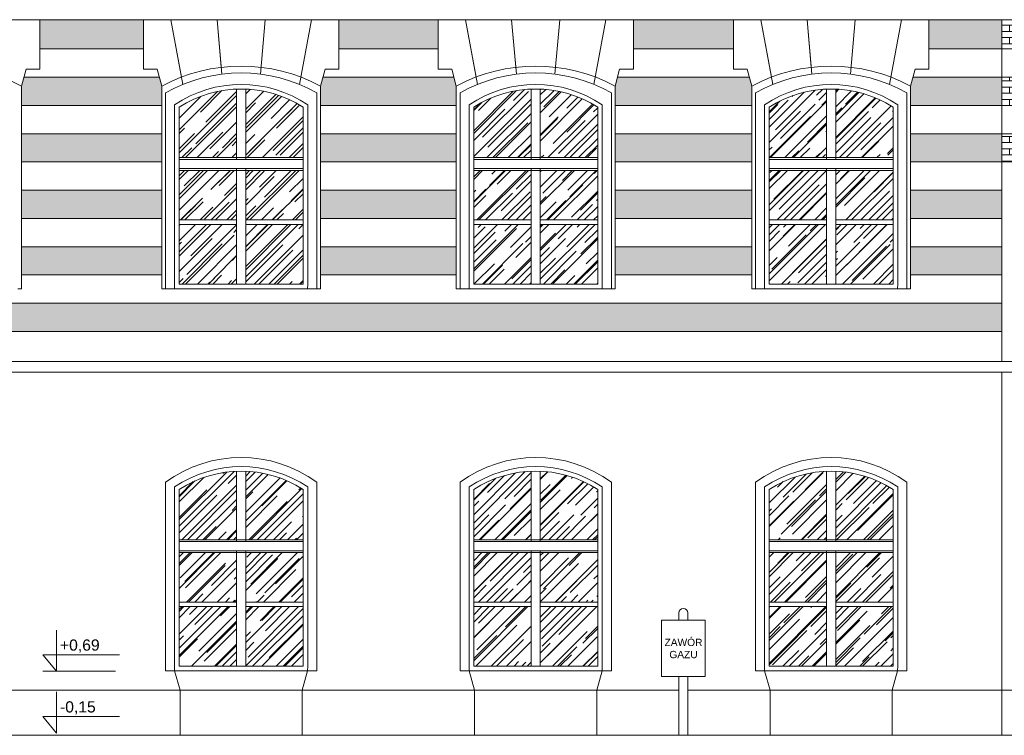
# Model space of a CAD drawing. Header units: millimetres. Extents: x -5254 to 173417, y -28809 to -6400.
# Tile 206 of 256: x 137671 to 138751, y -19768 to -18983. Entities that reach past the tile are written whole.
import ezdxf

# ---------------------------------------------------------------- set-up
doc = ezdxf.new("R2010")
doc.units = ezdxf.units.MM
for name, color, linetype, lineweight in [('me_gaz', 7, 'Continuous', 18), ('me_tekst', 7, 'Continuous', 13), ('mre_cegła', 7, 'Continuous', 5), ('mre_cienkie', 7, 'Continuous', 9), ('mre_drewno', 7, 'Continuous', 9), ('mre_koty', 7, 'Continuous', 13), ('mre_szyby', 7, 'Continuous', 13), ('mre_ściany', 7, 'Continuous', 20)]:
    doc.layers.add(name, color=color, linetype=linetype, lineweight=lineweight)
doc.styles.add('PIOTR', font='arial.ttf', dxfattribs={"height": 10})
doc.styles.add('TABELKA', font='arial.ttf')
pattern_1 = [(0, (131502.005, -23452.909), (0, 6.77418), []), (90, (131502.005, -23452.909), (-10.16, 6.77418), [6.77418, -6.77418])]

# ---------------------------------------------------------------- blocks, each defined once
blk = doc.blocks.new('KOTA')
at = {"color": 0}
for p, q in [((0, 0), (0, 50)), ((-16.6, 20), (76.8, 20)), ((-16.6, 20), (0, 0))]:
    blk.add_line(p, q, dxfattribs=at)
at = {"color": 0, "style": 'TABELKA', "flags": 4}
blk.add_attdef('POZIOM', (1.4, 25), '', height=13.7, rotation=360, dxfattribs=at)

msp = doc.modelspace()

# ---------------------------------------------------------------- hatches: boundary and pattern name
at = {"layer": 'mre_cegła'}
h = msp.add_hatch(dxfattribs=at)
h.set_pattern_fill('AR-BRSTD', color=256, scale=0.1)
h.set_pattern_definition(pattern_1)
h.paths.add_polyline_path([(137826.75, -19231.65), (137673.11, -19231.65), (137673.11, -19262.65), (137826.75, -19262.65)])
h.paths.add_polyline_path([(137826.75, -19169.65), (137673.11, -19169.65), (137673.11, -19200.65), (137826.75, -19200.65)])
h.paths.add_polyline_path([(137826.75, -19107.65), (137673.11, -19107.65), (137673.11, -19138.65), (137826.75, -19138.65)])
h.paths.add_polyline_path([(137826.75, -19055.33), (137824.15, -19045.65), (137675.7, -19045.65), (137673.11, -19055.33), (137673.11, -19076.65), (137826.75, -19076.65)])
h.paths.add_polyline_path([(137806.82, -18982.65), (137693.03, -18982.65), (137693.03, -19014.65), (137806.82, -19014.65)])
h.paths.add_polyline_path([(138129.82, -18982.65), (138020.94, -18982.65), (138020.94, -19014.65), (138129.82, -19014.65)])
h.paths.add_polyline_path([(138149.75, -19055.33), (138147.15, -19045.65), (138003.61, -19045.65), (138001.02, -19055.33), (138001.02, -19076.65), (138149.75, -19076.65)])
h.paths.add_polyline_path([(138149.75, -19107.65), (138001.02, -19107.65), (138001.02, -19138.65), (138149.75, -19138.65)])
h.paths.add_polyline_path([(138149.75, -19169.65), (138001.02, -19169.65), (138001.02, -19200.65), (138149.75, -19200.65)])
h.paths.add_polyline_path([(138149.75, -19231.65), (138001.02, -19231.65), (138001.02, -19262.65), (138149.75, -19262.65)])
h.paths.add_polyline_path([(138473.75, -19231.65), (138324.02, -19231.65), (138324.02, -19262.65), (138473.75, -19262.65)])
h.paths.add_polyline_path([(138473.75, -19169.65), (138324.02, -19169.65), (138324.02, -19200.65), (138473.75, -19200.65)])
h.paths.add_polyline_path([(138473.75, -19107.65), (138324.02, -19107.65), (138324.02, -19138.65), (138473.75, -19138.65)])
h.paths.add_polyline_path([(138473.75, -19055.33), (138471.15, -19045.65), (138326.61, -19045.65), (138324.02, -19055.33), (138324.02, -19076.65), (138473.75, -19076.65)])
h.paths.add_polyline_path([(138453.82, -18982.65), (138343.94, -18982.65), (138343.94, -19014.65), (138453.82, -19014.65)])
h.paths.add_polyline_path([(138747.88, -19231.65), (138648.02, -19231.65), (138648.02, -19262.65), (138747.88, -19262.65)])
h.paths.add_polyline_path([(138747.88, -19169.65), (138648.02, -19169.65), (138648.02, -19200.65), (138747.88, -19200.65)])
h.paths.add_polyline_path([(138747.88, -19107.65), (138648.02, -19107.65), (138648.02, -19138.65), (138747.88, -19138.65)])
h.paths.add_polyline_path([(138747.88, -19045.65), (138650.61, -19045.65), (138648.02, -19055.33), (138648.02, -19076.65), (138747.88, -19076.65)])
h.paths.add_polyline_path([(138747.88, -18982.65), (138667.94, -18982.65), (138667.94, -19014.65), (138747.88, -19014.65)])
h.paths.add_polyline_path([(139719.98, -19231.65), (139572.52, -19231.65), (139572.52, -19262.65), (139719.98, -19262.65)])
h.paths.add_polyline_path([(139719.98, -19169.65), (139572.52, -19169.65), (139572.52, -19200.65), (139719.98, -19200.65)])
h.paths.add_polyline_path([(139719.98, -19107.65), (139572.52, -19107.65), (139572.52, -19138.65), (139719.98, -19138.65)])
h.paths.add_polyline_path([(139719.98, -19055.33), (139717.38, -19045.65), (139575.11, -19045.65), (139572.52, -19055.33), (139572.52, -19076.65), (139719.98, -19076.65)])
h.paths.add_polyline_path([(139700.05, -18982.65), (139592.44, -18982.65), (139592.44, -19014.65), (139700.05, -19014.65)])
h.paths.add_polyline_path([(140027.96, -18982.65), (139914.17, -18982.65), (139914.17, -19014.65), (140027.96, -19014.65)])
h.paths.add_polyline_path([(140047.89, -19055.33), (140045.29, -19045.65), (139896.84, -19045.65), (139894.25, -19055.33), (139894.25, -19076.65), (140047.89, -19076.65)])
h.paths.add_polyline_path([(140047.89, -19107.65), (139894.25, -19107.65), (139894.25, -19138.65), (140047.89, -19138.65)])
h.paths.add_polyline_path([(140047.89, -19169.65), (139894.25, -19169.65), (139894.25, -19200.65), (140047.89, -19200.65)])
h.paths.add_polyline_path([(140047.89, -19231.65), (139894.25, -19231.65), (139894.25, -19262.65), (140047.89, -19262.65)])
h.paths.add_polyline_path([(140370.89, -19231.65), (140222.15, -19231.65), (140222.15, -19262.65), (140370.89, -19262.65)])
h.paths.add_polyline_path([(140370.89, -19169.65), (140222.15, -19169.65), (140222.15, -19200.65), (140370.89, -19200.65)])
h.paths.add_polyline_path([(140370.89, -19107.65), (140222.15, -19107.65), (140222.15, -19138.65), (140370.89, -19138.65)])
h.paths.add_polyline_path([(140370.89, -19055.33), (140368.29, -19045.65), (140224.75, -19045.65), (140222.15, -19055.33), (140222.15, -19076.65), (140370.89, -19076.65)])
h.paths.add_polyline_path([(140350.96, -18982.65), (140242.08, -18982.65), (140242.08, -19014.65), (140350.96, -19014.65)])
h.paths.add_polyline_path([(140694.89, -19231.65), (140545.15, -19231.65), (140545.15, -19262.65), (140694.89, -19262.65)])
h.paths.add_polyline_path([(140694.89, -19169.65), (140545.15, -19169.65), (140545.15, -19200.65), (140694.89, -19200.65)])
h.paths.add_polyline_path([(140694.89, -19107.65), (140545.15, -19107.65), (140545.15, -19138.65), (140694.89, -19138.65)])
h.paths.add_polyline_path([(140694.89, -19055.33), (140692.29, -19045.65), (140547.75, -19045.65), (140545.15, -19055.33), (140545.15, -19076.65), (140694.89, -19076.65)])
h.paths.add_polyline_path([(140674.96, -18982.65), (140565.08, -18982.65), (140565.08, -19014.65), (140674.96, -19014.65)])
h.paths.add_polyline_path([(141123.68, -19231.65), (140963.45, -19231.65), (140963.45, -19262.65), (141123.68, -19262.65)])
h.paths.add_polyline_path([(141123.68, -19169.65), (140963.45, -19169.65), (140963.45, -19200.65), (141123.68, -19200.65)])
h.paths.add_polyline_path([(141123.68, -19107.65), (140963.45, -19107.65), (140963.45, -19138.65), (141123.68, -19138.65)])
h.paths.add_polyline_path([(141123.68, -19055.33), (141121.08, -19045.65), (140963.45, -19045.65), (140963.45, -19076.65), (141123.68, -19076.65)])
h.paths.add_polyline_path([(141103.75, -18982.64), (140963.45, -18982.65), (140963.45, -19014.65), (141103.75, -19014.65)])
h.paths.add_polyline_path([(141437.07, -18982.62), (141317.87, -18982.63), (141317.87, -19014.65), (141437.07, -19014.65)])
h.paths.add_polyline_path([(141454.4, -19045.65), (141300.54, -19045.65), (141297.95, -19055.33), (141297.95, -19076.65), (141456.99, -19076.65), (141456.99, -19055.33)])
h.paths.add_polyline_path([(141456.99, -19107.65), (141297.95, -19107.65), (141297.95, -19138.65), (141456.99, -19138.65)])
h.paths.add_polyline_path([(141456.99, -19169.65), (141297.95, -19169.65), (141297.95, -19200.65), (141456.99, -19200.65)])
h.paths.add_polyline_path([(141456.99, -19231.65), (141297.95, -19231.65), (141297.95, -19262.65), (141456.99, -19262.65)])
h.paths.add_polyline_path([(141785.62, -19231.65), (141631.26, -19231.65), (141631.26, -19262.65), (141785.62, -19262.65)])
h.paths.add_polyline_path([(141785.62, -19169.65), (141631.26, -19169.65), (141631.26, -19200.65), (141785.62, -19200.65)])
h.paths.add_polyline_path([(141785.62, -19107.65), (141631.26, -19107.65), (141631.26, -19138.65), (141785.62, -19138.65)])
h.paths.add_polyline_path([(141785.62, -19055.33), (141783.03, -19045.65), (141633.85, -19045.65), (141631.26, -19055.33), (141631.26, -19076.65), (141785.62, -19076.65)])
h.paths.add_polyline_path([(141765.7, -18982.6), (141651.18, -18982.61), (141651.18, -19014.65), (141765.7, -19014.65)])
h.paths.add_polyline_path([(142048.95, -19231.65), (141959.89, -19231.65), (141959.89, -19262.65), (142048.95, -19262.65)])
h.paths.add_polyline_path([(142048.95, -19169.65), (141959.89, -19169.65), (141959.89, -19200.65), (142048.95, -19200.65)])
h.paths.add_polyline_path([(142048.95, -19107.65), (141959.89, -19107.65), (141959.89, -19138.65), (142048.95, -19138.65)])
h.paths.add_polyline_path([(142048.95, -19045.65), (141962.49, -19045.65), (141959.89, -19055.33), (141959.89, -19076.65), (142048.95, -19076.65)])
h.paths.add_polyline_path([(142048.95, -18982.58), (141979.82, -18982.59), (141979.82, -19014.65), (142048.95, -19014.65)])
h = msp.add_hatch(dxfattribs=at)
h.set_pattern_fill('AR-BRSTD', color=256, scale=0.1)
h.set_pattern_definition(pattern_1)
h.paths.add_polyline_path([(138978.87, -18990.65), (138978.87, -18985.65), (138981.88, -18985.65), (139020.59, -18985.65), (139061.88, -18985.65), (139064.89, -18985.65), (139064.89, -18990.65), (139064.89, -19014.65), (139300.38, -19014.65), (139300.38, -18982.65), (138747.88, -18982.65), (138747.88, -19014.65), (138978.87, -19014.65)])
h = msp.add_hatch(dxfattribs=at)
h.set_pattern_fill('AR-BRSTD', color=256, scale=0.1)
h.set_pattern_definition(pattern_1)
h.paths.add_polyline_path([(138931.05, -19045.65), (138747.88, -19045.65), (138747.88, -19076.65), (138879.92, -19076.65)])
h.paths.add_polyline_path([(138828.79, -19107.65), (138747.88, -19107.65), (138747.88, -19138.65), (138777.66, -19138.65)])
h = msp.add_hatch(dxfattribs=at)
h.set_pattern_fill('AR-BRSTD', color=256, scale=0.1)
h.set_pattern_definition(pattern_1)
h.paths.add_polyline_path([(137085.31, -19293.65), (137080.31, -19293.65), (137080.31, -19324.65), (137085.31, -19324.65)])
h.paths.add_polyline_path([(138747.88, -19293.65), (137100.31, -19293.65), (137100.31, -19324.65), (138747.88, -19324.65)])
at = {"layer": 'mre_szyby'}
h = msp.add_hatch(dxfattribs=at)
h.set_pattern_fill('AR-RROOF', color=256, scale=0.7, angle=45)
h.set_pattern_definition([(45, (131502.005, -23787.888), (15.08683, 40.231547), [266.7, -35.56, 88.9, -17.78]), (45, (131512.44, -23764.88), (-29.293595, 4.14888), [53.34, -5.8674, 106.68, -13.335]), (45, (131497.604, -23770.915), (56.952784, 73.799745), [142.24, -24.892, 71.12, -17.78])])
h.paths.add_polyline_path([(138555.88, -19477.94, 0.1338619), (138492.88, -19497.84), (138492.88, -19553.13), (138555.88, -19553.13)])
h.paths.add_polyline_path([(138628.88, -19497.84, 0.1338619), (138565.88, -19477.94), (138565.88, -19553.13), (138628.88, -19553.13)])
h.paths.add_polyline_path([(138555.88, -19567.13), (138492.88, -19567.13), (138492.88, -19621.4), (138555.88, -19621.4)])
h.paths.add_polyline_path([(138628.88, -19567.13), (138565.88, -19567.13), (138565.88, -19621.4), (138628.88, -19621.4)])
h.paths.add_polyline_path([(138555.88, -19640.42), (138555.88, -19626.4), (138492.88, -19626.4), (138492.88, -19691.84), (138555.88, -19691.84)])
h.paths.add_polyline_path([(138628.88, -19626.4), (138565.88, -19626.4), (138565.88, -19640.42), (138565.88, -19691.84), (138628.88, -19691.84)])
h.paths.add_polyline_path([(138231.88, -19477.94, 0.1338619), (138168.88, -19497.84), (138168.88, -19553.13), (138231.88, -19553.13)])
h.paths.add_polyline_path([(138304.88, -19497.84, 0.1338619), (138241.88, -19477.94), (138241.88, -19553.13), (138304.88, -19553.13)])
h.paths.add_polyline_path([(138231.88, -19567.13), (138168.88, -19567.13), (138168.88, -19621.4), (138231.88, -19621.4)])
h.paths.add_polyline_path([(138304.88, -19567.13), (138241.88, -19567.13), (138241.88, -19621.4), (138304.88, -19621.4)])
h.paths.add_polyline_path([(138231.88, -19640.42), (138231.88, -19626.4), (138168.88, -19626.4), (138168.88, -19691.84), (138231.88, -19691.84)])
h.paths.add_polyline_path([(138304.88, -19626.4), (138241.88, -19626.4), (138241.88, -19640.42), (138241.88, -19691.84), (138304.88, -19691.84)])
h.paths.add_polyline_path([(137908.88, -19477.94, 0.1338619), (137845.88, -19497.84), (137845.88, -19553.13), (137908.88, -19553.13)])
h.paths.add_polyline_path([(137981.88, -19497.84, 0.1338619), (137918.88, -19477.94), (137918.88, -19553.13), (137981.88, -19553.13)])
h.paths.add_polyline_path([(137908.88, -19567.13), (137845.88, -19567.13), (137845.88, -19621.4), (137908.88, -19621.4)])
h.paths.add_polyline_path([(137981.88, -19567.13), (137918.88, -19567.13), (137918.88, -19621.4), (137981.88, -19621.4)])
h.paths.add_polyline_path([(137908.88, -19640.42), (137908.88, -19626.4), (137845.88, -19626.4), (137845.88, -19691.84), (137908.88, -19691.84)])
h.paths.add_polyline_path([(137981.88, -19626.4), (137918.88, -19626.4), (137918.88, -19640.42), (137918.88, -19691.84), (137981.88, -19691.84)])
h.paths.add_polyline_path([(137580.98, -19477.81, 0.1338619), (137517.98, -19497.71), (137517.98, -19553), (137580.98, -19553)])
h.paths.add_polyline_path([(137653.98, -19497.71, 0.1338619), (137590.98, -19477.81), (137590.98, -19553), (137653.98, -19553)])
h.paths.add_polyline_path([(137580.98, -19567), (137517.98, -19567), (137517.98, -19621.27), (137580.98, -19621.27)])
h.paths.add_polyline_path([(137653.98, -19567), (137590.98, -19567), (137590.98, -19621.27), (137653.98, -19621.27)])
h.paths.add_polyline_path([(137580.98, -19640.29), (137580.98, -19626.27), (137517.98, -19626.27), (137517.98, -19691.71), (137580.98, -19691.71)])
h.paths.add_polyline_path([(137653.98, -19626.27), (137590.98, -19626.27), (137590.98, -19640.29), (137590.98, -19691.71), (137653.98, -19691.71)])
h.paths.add_polyline_path([(136828.04, -19477.94, 0.1338619), (136765.04, -19497.84), (136765.04, -19553.13), (136828.04, -19553.13)])
h.paths.add_polyline_path([(136901.04, -19497.84, 0.1338619), (136838.04, -19477.94), (136838.04, -19553.13), (136901.04, -19553.13)])
h.paths.add_polyline_path([(136901.04, -19567.13), (136838.04, -19567.13), (136838.04, -19621.4), (136901.04, -19621.4)])
h.paths.add_polyline_path([(136828.04, -19567.13), (136765.04, -19567.13), (136765.04, -19621.4), (136828.04, -19621.4)])
h.paths.add_polyline_path([(136828.04, -19640.42), (136828.04, -19626.4), (136765.04, -19626.4), (136765.04, -19691.84), (136828.04, -19691.84)])
h.paths.add_polyline_path([(136901.04, -19626.4), (136838.04, -19626.4), (136838.04, -19640.42), (136838.04, -19691.84), (136901.04, -19691.84)])
h.paths.add_polyline_path([(136567.73, -19626.4), (136504.73, -19626.4), (136504.73, -19640.42), (136504.73, -19691.84), (136567.73, -19691.84)])
h.paths.add_polyline_path([(136494.73, -19640.42), (136494.73, -19626.4), (136431.73, -19626.4), (136431.73, -19691.84), (136494.73, -19691.84)])
h.paths.add_polyline_path([(136494.73, -19567.13), (136431.73, -19567.13), (136431.73, -19621.4), (136494.73, -19621.4)])
h.paths.add_polyline_path([(136567.73, -19567.13), (136504.73, -19567.13), (136504.73, -19621.4), (136567.73, -19621.4)])
h.paths.add_polyline_path([(136567.73, -19497.84, 0.1338619), (136504.73, -19477.94), (136504.73, -19553.13), (136567.73, -19553.13)])
h.paths.add_polyline_path([(136494.73, -19477.94, 0.1338619), (136431.73, -19497.84), (136431.73, -19553.13), (136494.73, -19553.13)])
h.paths.add_polyline_path([(136166.1, -19477.94, 0.1338619), (136103.1, -19497.84), (136103.1, -19553.13), (136166.1, -19553.13)])
h.paths.add_polyline_path([(136239.1, -19497.84, 0.1338619), (136176.1, -19477.94), (136176.1, -19553.13), (136239.1, -19553.13)])
h.paths.add_polyline_path([(136166.1, -19567.13), (136103.1, -19567.13), (136103.1, -19621.4), (136166.1, -19621.4)])
h.paths.add_polyline_path([(136239.1, -19567.13), (136176.1, -19567.13), (136176.1, -19621.4), (136239.1, -19621.4)])
h.paths.add_polyline_path([(136166.1, -19640.42), (136166.1, -19626.4), (136103.1, -19626.4), (136103.1, -19691.84), (136166.1, -19691.84)])
h.paths.add_polyline_path([(136239.1, -19626.4), (136176.1, -19626.4), (136176.1, -19640.42), (136176.1, -19691.84), (136239.1, -19691.84)])
h.paths.add_polyline_path([(136166.1, -19221.23), (136166.1, -19207.21), (136103.1, -19207.21), (136103.1, -19272.65), (136166.1, -19272.65)])
h.paths.add_polyline_path([(136239.1, -19207.21), (136176.1, -19207.21), (136176.1, -19221.23), (136176.1, -19272.65), (136239.1, -19272.65)])
h.paths.add_polyline_path([(136239.1, -19147.93), (136176.1, -19147.93), (136176.1, -19202.21), (136239.1, -19202.21)])
h.paths.add_polyline_path([(136166.1, -19147.93), (136103.1, -19147.93), (136103.1, -19202.21), (136166.1, -19202.21)])
h.paths.add_polyline_path([(136166.1, -19058.75, 0.1338619), (136103.1, -19078.65), (136103.1, -19133.93), (136166.1, -19133.93)])
h.paths.add_polyline_path([(136239.1, -19078.65, 0.1338619), (136176.1, -19058.75), (136176.1, -19133.93), (136239.1, -19133.93)])
h.paths.add_polyline_path([(136494.73, -19058.75, 0.1338619), (136431.73, -19078.65), (136431.73, -19133.93), (136494.73, -19133.93)])
h.paths.add_polyline_path([(136567.73, -19078.65, 0.1338619), (136504.73, -19058.75), (136504.73, -19133.93), (136567.73, -19133.93)])
h.paths.add_polyline_path([(136494.73, -19147.93), (136431.73, -19147.93), (136431.73, -19202.21), (136494.73, -19202.21)])
h.paths.add_polyline_path([(136567.73, -19147.93), (136504.73, -19147.93), (136504.73, -19202.21), (136567.73, -19202.21)])
h.paths.add_polyline_path([(136494.73, -19221.23), (136494.73, -19207.21), (136431.73, -19207.21), (136431.73, -19272.65), (136494.73, -19272.65)])
h.paths.add_polyline_path([(136567.73, -19207.21), (136504.73, -19207.21), (136504.73, -19221.23), (136504.73, -19272.65), (136567.73, -19272.65)])
h.paths.add_polyline_path([(136828.04, -19221.23), (136828.04, -19207.21), (136765.04, -19207.21), (136765.04, -19272.65), (136828.04, -19272.65)])
h.paths.add_polyline_path([(136828.04, -19147.93), (136765.04, -19147.93), (136765.04, -19202.21), (136828.04, -19202.21)])
h.paths.add_polyline_path([(136828.04, -19058.75, 0.1338619), (136765.04, -19078.65), (136765.04, -19133.93), (136828.04, -19133.93)])
h.paths.add_polyline_path([(136901.04, -19078.65, 0.1338619), (136838.04, -19058.75), (136838.04, -19133.93), (136901.04, -19133.93)])
h.paths.add_polyline_path([(136901.04, -19147.93), (136838.04, -19147.93), (136838.04, -19202.21), (136901.04, -19202.21)])
h.paths.add_polyline_path([(136901.04, -19207.21), (136838.04, -19207.21), (136838.04, -19221.23), (136838.04, -19272.65), (136901.04, -19272.65)])
h.paths.add_polyline_path([(137259.24, -19221.23), (137259.24, -19207.21), (137196.24, -19207.21), (137196.24, -19272.65), (137259.24, -19272.65)])
h.paths.add_polyline_path([(137259.24, -19147.93), (137196.24, -19147.93), (137196.24, -19202.21), (137259.24, -19202.21)])
h.paths.add_polyline_path([(137259.24, -19058.75, 0.1338619), (137196.24, -19078.65), (137196.24, -19133.93), (137259.24, -19133.93)])
h.paths.add_polyline_path([(137332.24, -19078.65, 0.1338619), (137269.24, -19058.75), (137269.24, -19133.93), (137332.24, -19133.93)])
h.paths.add_polyline_path([(137332.24, -19147.93), (137269.24, -19147.93), (137269.24, -19202.21), (137332.24, -19202.21)])
h.paths.add_polyline_path([(137332.24, -19207.21), (137269.24, -19207.21), (137269.24, -19221.23), (137269.24, -19272.65), (137332.24, -19272.65)])
h.paths.add_polyline_path([(137580.98, -19221.23), (137580.98, -19207.21), (137517.98, -19207.21), (137517.98, -19272.65), (137580.98, -19272.65)])
h.paths.add_polyline_path([(137580.98, -19147.93), (137517.98, -19147.93), (137517.98, -19202.21), (137580.98, -19202.21)])
h.paths.add_polyline_path([(137580.98, -19058.75, 0.1338619), (137517.98, -19078.65), (137517.98, -19133.93), (137580.98, -19133.93)])
h.paths.add_polyline_path([(137653.98, -19078.65, 0.1338619), (137590.98, -19058.75), (137590.98, -19133.93), (137653.98, -19133.93)])
h.paths.add_polyline_path([(137653.98, -19147.93), (137590.98, -19147.93), (137590.98, -19202.21), (137653.98, -19202.21)])
h.paths.add_polyline_path([(137653.98, -19207.21), (137590.98, -19207.21), (137590.98, -19221.23), (137590.98, -19272.65), (137653.98, -19272.65)])
h.paths.add_polyline_path([(137908.88, -19221.23), (137908.88, -19207.21), (137845.88, -19207.21), (137845.88, -19272.65), (137908.88, -19272.65)])
h.paths.add_polyline_path([(137908.88, -19147.93), (137845.88, -19147.93), (137845.88, -19202.21), (137908.88, -19202.21)])
h.paths.add_polyline_path([(137908.88, -19058.75, 0.1338619), (137845.88, -19078.65), (137845.88, -19133.93), (137908.88, -19133.93)])
h.paths.add_polyline_path([(137981.88, -19078.65, 0.1338619), (137918.88, -19058.75), (137918.88, -19133.93), (137981.88, -19133.93)])
h.paths.add_polyline_path([(137981.88, -19147.93), (137918.88, -19147.93), (137918.88, -19202.21), (137981.88, -19202.21)])
h.paths.add_polyline_path([(137981.88, -19207.21), (137918.88, -19207.21), (137918.88, -19221.23), (137918.88, -19272.65), (137981.88, -19272.65)])
h.paths.add_polyline_path([(138231.88, -19221.23), (138231.88, -19207.21), (138168.88, -19207.21), (138168.88, -19272.65), (138231.88, -19272.65)])
h.paths.add_polyline_path([(138231.88, -19147.93), (138168.88, -19147.93), (138168.88, -19202.21), (138231.88, -19202.21)])
h.paths.add_polyline_path([(138231.88, -19058.75, 0.1338619), (138168.88, -19078.65), (138168.88, -19133.93), (138231.88, -19133.93)])
h.paths.add_polyline_path([(138304.88, -19078.65, 0.1338619), (138241.88, -19058.75), (138241.88, -19133.93), (138304.88, -19133.93)])
h.paths.add_polyline_path([(138304.88, -19147.93), (138241.88, -19147.93), (138241.88, -19202.21), (138304.88, -19202.21)])
h.paths.add_polyline_path([(138304.88, -19207.21), (138241.88, -19207.21), (138241.88, -19221.23), (138241.88, -19272.65), (138304.88, -19272.65)])
h.paths.add_polyline_path([(138555.88, -19221.23), (138555.88, -19207.21), (138492.88, -19207.21), (138492.88, -19272.65), (138555.88, -19272.65)])
h.paths.add_polyline_path([(138555.88, -19147.93), (138492.88, -19147.93), (138492.88, -19202.21), (138555.88, -19202.21)])
h.paths.add_polyline_path([(138555.88, -19058.75, 0.1338619), (138492.88, -19078.65), (138492.88, -19133.93), (138555.88, -19133.93)])
h.paths.add_polyline_path([(138628.88, -19078.65, 0.1338619), (138565.88, -19058.75), (138565.88, -19133.93), (138628.88, -19133.93)])
h.paths.add_polyline_path([(138628.88, -19147.93), (138565.88, -19147.93), (138565.88, -19202.21), (138628.88, -19202.21)])
h.paths.add_polyline_path([(138628.88, -19207.21), (138565.88, -19207.21), (138565.88, -19221.23), (138565.88, -19272.65), (138628.88, -19272.65)])

# ---------------------------------------------------------------- linework, layer by layer
at = {"layer": 'me_gaz'}
for p, q in [((138393.88, -19641.4), (138393.88, -19633.4)), ((138403.88, -19641.4), (138403.88, -19633.4)), ((138374.88, -19703.05), (138374.88, -19641.4)), ((138422.88, -19641.4), (138374.88, -19641.4)), ((138422.88, -19703.05), (138422.88, -19641.4)), ((138422.88, -19703.05), (138374.88, -19703.05)), ((138393.88, -19703.05), (138393.88, -19767.6)), ((138403.88, -19703.05), (138403.88, -19767.6))]:
    msp.add_line(p, q, dxfattribs=at)
msp.add_arc((138398.88, -19633.4), 5, 0, 180, dxfattribs=at)
at = {"layer": 'mre_cegła'}
for p, q in [((137806.82, -19014.65), (137693.03, -19014.65)), ((138129.82, -19014.65), (138020.94, -19014.65)), ((138453.82, -19014.65), (138343.94, -19014.65)), ((138978.87, -19014.65), (138667.94, -19014.65)), ((137824.15, -19045.65), (137675.7, -19045.65)), ((138147.15, -19045.65), (138003.61, -19045.65)), ((138471.15, -19045.65), (138326.61, -19045.65)), ((138931.05, -19045.65), (138650.61, -19045.65)), ((137826.75, -19076.65), (137673.11, -19076.65)), ((138149.75, -19076.65), (138001.02, -19076.65)), ((138473.75, -19076.65), (138324.02, -19076.65)), ((138879.92, -19076.65), (138648.02, -19076.65)), ((137826.75, -19107.65), (137673.11, -19107.65)), ((138149.75, -19107.65), (138001.02, -19107.65)), ((138473.75, -19107.65), (138324.02, -19107.65)), ((138828.79, -19107.65), (138648.02, -19107.65)), ((137826.75, -19138.65), (137673.11, -19138.65)), ((138149.75, -19138.65), (138001.02, -19138.65)), ((138473.75, -19138.65), (138324.02, -19138.65)), ((138777.66, -19138.65), (138648.02, -19138.65)), ((137826.75, -19169.65), (137673.11, -19169.65)), ((138149.75, -19169.65), (138001.02, -19169.65)), ((138473.75, -19169.65), (138324.02, -19169.65)), ((138747.88, -19169.65), (138648.02, -19169.65)), ((137826.75, -19200.65), (137673.11, -19200.65)), ((138149.75, -19200.65), (138001.02, -19200.65)), ((138473.75, -19200.65), (138324.02, -19200.65)), ((138747.88, -19200.65), (138648.02, -19200.65)), ((137826.75, -19231.65), (137673.11, -19231.65)), ((138149.75, -19231.65), (138001.02, -19231.65)), ((138473.75, -19231.65), (138324.02, -19231.65)), ((138747.88, -19231.65), (138648.02, -19231.65)), ((137826.75, -19262.65), (137673.11, -19262.65)), ((138149.75, -19262.65), (138001.02, -19262.65)), ((138473.75, -19262.65), (138324.02, -19262.65)), ((138747.88, -19262.65), (138648.02, -19262.65)), ((138747.88, -19293.65), (137100.31, -19293.65)), ((138747.88, -19324.65), (137100.31, -19324.65))]:
    msp.add_line(p, q, dxfattribs=at)
at = {"layer": 'mre_cienkie'}
for points in [[(140943.45, -18982.65), (137100.31, -18982.65)], [(137693.03, -19036.95), (137693.03, -18982.65)], [(137806.82, -19036.95), (137806.82, -18982.65)], [(137848.53, -19045.46), (137836.85, -18982.65)], [(137850.04, -19053.59), (137836.85, -18982.65)], [(137892.1, -19034.84), (137887.44, -18982.65)], [(137892.76, -19042.3), (137887.44, -18982.65)], [(137935, -19042.3), (137940.32, -18982.65)], [(137977.72, -19053.59), (137990.92, -18982.65)], [(138020.94, -19036.95), (138020.94, -18982.65)], [(138129.82, -19036.95), (138129.82, -18982.65)], [(138171.53, -19045.46), (138159.85, -18982.65)], [(138173.04, -19053.59), (138159.85, -18982.65)], [(138215.1, -19034.84), (138210.44, -18982.65)], [(138215.76, -19042.3), (138210.44, -18982.65)], [(138258, -19042.3), (138263.32, -18982.65)], [(138300.72, -19053.59), (138313.92, -18982.65)], [(138343.94, -19036.95), (138343.94, -18982.65)], [(138453.82, -19036.95), (138453.82, -18982.65)], [(138495.53, -19045.46), (138483.85, -18982.65)], [(138497.04, -19053.59), (138483.85, -18982.65)], [(138539.1, -19034.84), (138534.44, -18982.65)], [(138539.76, -19042.3), (138534.44, -18982.65)], [(138582, -19042.3), (138587.32, -18982.65)], [(138624.72, -19053.59), (138637.92, -18982.65)], [(138667.94, -19036.95), (138667.94, -18982.65)], [(137673.11, -19055.33), (137678.03, -19036.95)], [(137673.11, -19055.33), (137678.03, -19036.95)], [(137678.03, -19036.95), (137693.03, -19036.95)], [(137821.82, -19036.95), (137806.82, -19036.95)], [(137826.75, -19055.33), (137821.82, -19036.95)], [(138001.02, -19055.33), (138005.94, -19036.95)], [(138001.02, -19055.33), (138005.94, -19036.95)], [(138005.94, -19036.95), (138020.94, -19036.95)], [(138144.82, -19036.95), (138129.82, -19036.95)], [(138149.75, -19055.33), (138144.82, -19036.95)], [(138324.02, -19055.33), (138328.94, -19036.95)], [(138324.02, -19055.33), (138328.94, -19036.95)], [(138328.94, -19036.95), (138343.94, -19036.95)], [(138468.82, -19036.95), (138453.82, -19036.95)], [(138473.75, -19055.33), (138468.82, -19036.95)], [(138648.02, -19055.33), (138652.94, -19036.95)], [(138648.02, -19055.33), (138652.94, -19036.95)], [(138652.94, -19036.95), (138667.94, -19036.95)], [(137673.11, -19272.65), (137673.11, -19055.33)], [(137826.75, -19272.65), (137826.75, -19055.33)], [(138001.02, -19272.65), (138001.02, -19055.33)], [(138149.75, -19272.65), (138149.75, -19055.33)], [(138324.02, -19272.65), (138324.02, -19055.33)], [(138473.75, -19272.65), (138473.75, -19055.33)], [(138648.02, -19272.65), (138648.02, -19055.33)], [(137830.88, -19272.65), (137830.88, -19062.94)], [(137996.88, -19272.65), (137996.88, -19062.94)], [(138153.88, -19272.65), (138153.88, -19062.94)], [(138319.88, -19272.65), (138319.88, -19062.94)], [(138477.88, -19272.65), (138477.88, -19062.94)], [(138643.88, -19272.65), (138643.88, -19062.94)], [(137668.98, -19277.65), (137673.11, -19277.65)], [(137673.11, -19277.65), (137673.11, -19272.65)], [(137826.75, -19277.65), (137826.75, -19272.65)], [(137830.88, -19277.65), (137826.75, -19277.65)], [(137840.88, -19277.65), (137830.88, -19277.65), (137830.88, -19272.65)], [(137986.79, -19277.65), (137996.88, -19277.65), (137996.88, -19272.65)], [(137996.88, -19277.65), (138001.02, -19277.65)], [(138001.02, -19277.65), (138001.02, -19272.65)], [(138149.75, -19277.65), (138149.75, -19272.65)], [(138153.88, -19277.65), (138149.75, -19277.65)], [(138163.88, -19277.65), (138153.88, -19277.65), (138153.88, -19272.65)], [(138309.79, -19277.65), (138319.88, -19277.65), (138319.88, -19272.65)], [(138319.88, -19277.65), (138324.02, -19277.65)], [(138324.02, -19277.65), (138324.02, -19272.65)], [(138473.75, -19277.65), (138473.75, -19272.65)], [(138477.88, -19277.65), (138473.75, -19277.65)], [(138487.88, -19277.65), (138477.88, -19277.65), (138477.88, -19272.65)], [(138633.79, -19277.65), (138643.88, -19277.65), (138643.88, -19272.65)], [(138643.88, -19277.65), (138648.02, -19277.65)], [(138648.02, -19277.65), (138648.02, -19272.65)], [(138761.5, -19357.65), (137100.31, -19357.65)], [(138761.5, -19369.37), (137100.31, -19369.37)], [(137830.88, -19691.84), (137830.88, -19489.95)], [(137996.88, -19691.84), (137996.88, -19489.95)], [(138153.88, -19691.84), (138153.88, -19489.95)], [(138319.88, -19691.84), (138319.88, -19489.95)], [(138477.88, -19691.84), (138477.88, -19489.95)], [(138643.88, -19691.84), (138643.88, -19489.95)], [(137840.88, -19696.84), (137830.88, -19696.84), (137830.88, -19691.84)], [(137986.79, -19696.84), (137996.88, -19696.84), (137996.88, -19691.84)], [(138163.88, -19696.84), (138153.88, -19696.84), (138153.88, -19691.84)], [(138309.79, -19696.84), (138319.88, -19696.84), (138319.88, -19691.84)], [(138487.88, -19696.84), (138477.88, -19696.84), (138477.88, -19691.84)], [(138633.79, -19696.84), (138643.88, -19696.84), (138643.88, -19691.84)], [(137696.54, -19697.23), (137775.92, -19697.23)], [(137846.88, -19718.05), (137840.88, -19696.84)], [(137980.88, -19718.05), (137986.79, -19696.97)], [(138169.88, -19718.05), (138163.88, -19696.84)], [(138303.88, -19718.05), (138309.79, -19696.97)], [(138493.88, -19718.05), (138487.88, -19696.84)], [(138627.88, -19718.05), (138633.79, -19696.97)], [(137351.68, -19718.05), (138393.88, -19718.05)], [(137846.88, -19767.6), (137846.88, -19718.05)], [(137980.88, -19767.6), (137980.88, -19718.05)], [(138169.88, -19767.6), (138169.88, -19718.05)], [(138303.88, -19767.6), (138303.88, -19718.05)], [(138403.88, -19718.05), (138761.5, -19718.05)], [(138493.88, -19767.6), (138493.88, -19718.05)], [(138627.88, -19767.6), (138627.88, -19718.05)]]:
    msp.add_lwpolyline(points, dxfattribs=at)
for centre, radius, start, end in [((137585.98, -19218.73), 185.18, 61.93087, 118.06913), ((137913.88, -19218.73), 185.18, 61.93087, 118.06913), ((138236.88, -19218.73), 185.18, 61.93087, 118.06913), ((138560.88, -19218.73), 185.18, 61.93087, 118.06913), ((137913.88, -19208.69), 167.72, 60.3389, 119.6611), ((138236.88, -19208.69), 167.72, 60.3389, 119.6611), ((138560.88, -19208.69), 167.72, 60.3389, 119.6611), ((137913.88, -19603.44), 140.6, 53.81977, 126.18023), ((138236.88, -19603.44), 140.6, 53.81977, 126.18023), ((138560.88, -19603.44), 140.6, 53.81977, 126.18023)]:
    msp.add_arc(centre, radius, start, end, dxfattribs=at)
at = {"layer": 'mre_drewno'}
for points in [[(137908.88, -19135.93), (137908.88, -19058.75)], [(137918.88, -19135.93), (137918.88, -19058.75)], [(138231.88, -19135.93), (138231.88, -19058.75)], [(138241.88, -19135.93), (138241.88, -19058.75)], [(138555.88, -19135.93), (138555.88, -19058.75)], [(138565.88, -19135.93), (138565.88, -19058.75)], [(137840.88, -19078.65), (137840.88, -19075.95)], [(137986.88, -19078.65), (137986.88, -19075.95)], [(138163.88, -19078.65), (138163.88, -19075.95)], [(138309.88, -19078.65), (138309.88, -19075.95)], [(138487.88, -19078.65), (138487.88, -19075.95)], [(138633.88, -19078.65), (138633.88, -19075.95)], [(137840.88, -19272.65), (137840.88, -19078.65)], [(137845.88, -19272.65), (137845.88, -19078.65)], [(137981.88, -19272.65), (137981.88, -19078.65)], [(137986.88, -19272.65), (137986.88, -19078.65)], [(138163.88, -19272.65), (138163.88, -19078.65)], [(138168.88, -19272.65), (138168.88, -19078.65)], [(138304.88, -19272.65), (138304.88, -19078.65)], [(138309.88, -19272.65), (138309.88, -19078.65)], [(138487.88, -19272.65), (138487.88, -19078.65)], [(138492.88, -19272.65), (138492.88, -19078.65)], [(138628.88, -19272.65), (138628.88, -19078.65)], [(138633.88, -19272.65), (138633.88, -19078.65)], [(137845.88, -19133.93), (137981.88, -19133.93)], [(137845.88, -19135.93), (137981.88, -19135.93)], [(138168.88, -19133.93), (138304.88, -19133.93)], [(138168.88, -19135.93), (138304.88, -19135.93)], [(138492.88, -19133.93), (138628.88, -19133.93)], [(138492.88, -19135.93), (138628.88, -19135.93)], [(137845.88, -19145.93), (137981.88, -19145.93)], [(137845.88, -19147.93), (137981.88, -19147.93)], [(137908.88, -19221.23), (137908.88, -19145.93)], [(137918.88, -19221.23), (137918.88, -19145.93)], [(138168.88, -19145.93), (138304.88, -19145.93)], [(138168.88, -19147.93), (138304.88, -19147.93)], [(138231.88, -19221.23), (138231.88, -19145.93)], [(138241.88, -19221.23), (138241.88, -19145.93)], [(138492.88, -19145.93), (138628.88, -19145.93)], [(138492.88, -19147.93), (138628.88, -19147.93)], [(138555.88, -19221.23), (138555.88, -19145.93)], [(138565.88, -19221.23), (138565.88, -19145.93)], [(137845.88, -19202.21), (137908.88, -19202.21)], [(137845.88, -19207.21), (137908.88, -19207.21)], [(137918.88, -19202.21), (137981.88, -19202.21)], [(137918.88, -19207.21), (137981.88, -19207.21)], [(138168.88, -19202.21), (138231.88, -19202.21)], [(138168.88, -19207.21), (138231.88, -19207.21)], [(138241.88, -19202.21), (138304.88, -19202.21)], [(138241.88, -19207.21), (138304.88, -19207.21)], [(138492.88, -19202.21), (138555.88, -19202.21)], [(138492.88, -19207.21), (138555.88, -19207.21)], [(138565.88, -19202.21), (138628.88, -19202.21)], [(138565.88, -19207.21), (138628.88, -19207.21)], [(137908.88, -19272.65), (137908.88, -19221.23)], [(137918.88, -19272.65), (137918.88, -19221.23)], [(138231.88, -19272.65), (138231.88, -19221.23)], [(138241.88, -19272.65), (138241.88, -19221.23)], [(138555.88, -19272.65), (138555.88, -19221.23)], [(138565.88, -19272.65), (138565.88, -19221.23)], [(137845.88, -19277.65), (137840.88, -19277.65), (137840.88, -19272.65)], [(137845.88, -19272.65), (137981.88, -19272.65)], [(137845.88, -19277.65), (137981.88, -19277.65)], [(137848.09, -19277.65), (137979.67, -19277.65)], [(137981.88, -19277.65), (137986.79, -19277.65), (137986.88, -19272.65)], [(138168.88, -19277.65), (138163.88, -19277.65), (138163.88, -19272.65)], [(138168.88, -19272.65), (138304.88, -19272.65)], [(138168.88, -19277.65), (138304.88, -19277.65)], [(138171.09, -19277.65), (138302.67, -19277.65)], [(138304.88, -19277.65), (138309.79, -19277.65), (138309.88, -19272.65)], [(138492.88, -19277.65), (138487.88, -19277.65), (138487.88, -19272.65)], [(138492.88, -19272.65), (138628.88, -19272.65)], [(138492.88, -19277.65), (138628.88, -19277.65)], [(138495.09, -19277.65), (138626.67, -19277.65)], [(138628.88, -19277.65), (138633.79, -19277.65), (138633.88, -19272.65)], [(137908.88, -19555.13), (137908.88, -19477.94)], [(137918.88, -19555.13), (137918.88, -19477.94)], [(138231.88, -19555.13), (138231.88, -19477.94)], [(138241.88, -19555.13), (138241.88, -19477.94)], [(138555.88, -19555.13), (138555.88, -19477.94)], [(138565.88, -19555.13), (138565.88, -19477.94)], [(137840.88, -19497.84), (137840.88, -19495.15)], [(137840.88, -19691.84), (137840.88, -19497.84)], [(137845.88, -19691.84), (137845.88, -19497.84)], [(137981.88, -19691.84), (137981.88, -19497.84)], [(137986.88, -19497.84), (137986.88, -19495.15)], [(137986.88, -19691.84), (137986.88, -19497.84)], [(138163.88, -19497.84), (138163.88, -19495.15)], [(138163.88, -19691.84), (138163.88, -19497.84)], [(138168.88, -19691.84), (138168.88, -19497.84)], [(138304.88, -19691.84), (138304.88, -19497.84)], [(138309.88, -19497.84), (138309.88, -19495.15)], [(138309.88, -19691.84), (138309.88, -19497.84)], [(138487.88, -19497.84), (138487.88, -19495.15)], [(138487.88, -19691.84), (138487.88, -19497.84)], [(138492.88, -19691.84), (138492.88, -19497.84)], [(138628.88, -19691.84), (138628.88, -19497.84)], [(138633.88, -19497.84), (138633.88, -19495.15)], [(138633.88, -19691.84), (138633.88, -19497.84)], [(137845.88, -19553.13), (137981.88, -19553.13)], [(138168.88, -19553.13), (138304.88, -19553.13)], [(138492.88, -19553.13), (138628.88, -19553.13)], [(137845.88, -19555.13), (137981.88, -19555.13)], [(138168.88, -19555.13), (138304.88, -19555.13)], [(138492.88, -19555.13), (138628.88, -19555.13)], [(137845.88, -19565.13), (137981.88, -19565.13)], [(137845.88, -19567.13), (137981.88, -19567.13)], [(137908.88, -19640.42), (137908.88, -19565.13)], [(137918.88, -19640.42), (137918.88, -19565.13)], [(138168.88, -19565.13), (138304.88, -19565.13)], [(138168.88, -19567.13), (138304.88, -19567.13)], [(138231.88, -19640.42), (138231.88, -19565.13)], [(138241.88, -19640.42), (138241.88, -19565.13)], [(138492.88, -19565.13), (138628.88, -19565.13)], [(138492.88, -19567.13), (138628.88, -19567.13)], [(138555.88, -19640.42), (138555.88, -19565.13)], [(138565.88, -19640.42), (138565.88, -19565.13)], [(137845.88, -19621.4), (137908.88, -19621.4)], [(137845.88, -19626.4), (137908.88, -19626.4)], [(137918.88, -19621.4), (137981.88, -19621.4)], [(137918.88, -19626.4), (137981.88, -19626.4)], [(138168.88, -19621.4), (138231.88, -19621.4)], [(138168.88, -19626.4), (138231.88, -19626.4)], [(138241.88, -19621.4), (138304.88, -19621.4)], [(138241.88, -19626.4), (138304.88, -19626.4)], [(138492.88, -19621.4), (138555.88, -19621.4)], [(138492.88, -19626.4), (138555.88, -19626.4)], [(138565.88, -19621.4), (138628.88, -19621.4)], [(138565.88, -19626.4), (138628.88, -19626.4)], [(137908.88, -19691.84), (137908.88, -19640.42)], [(137918.88, -19691.84), (137918.88, -19640.42)], [(138231.88, -19691.84), (138231.88, -19640.42)], [(138241.88, -19691.84), (138241.88, -19640.42)], [(138555.88, -19691.84), (138555.88, -19640.42)], [(138565.88, -19691.84), (138565.88, -19640.42)], [(137845.88, -19696.84), (137840.88, -19696.84), (137840.88, -19691.84)], [(137845.88, -19691.84), (137981.88, -19691.84)], [(137981.88, -19696.84), (137986.79, -19696.84), (137986.88, -19691.84)], [(138168.88, -19696.84), (138163.88, -19696.84), (138163.88, -19691.84)], [(138168.88, -19691.84), (138304.88, -19691.84)], [(138304.88, -19696.84), (138309.79, -19696.84), (138309.88, -19691.84)], [(138492.88, -19696.84), (138487.88, -19696.84), (138487.88, -19691.84)], [(138492.88, -19691.84), (138628.88, -19691.84)], [(138628.88, -19696.84), (138633.79, -19696.84), (138633.88, -19691.84)], [(137845.88, -19696.84), (137981.88, -19696.84)], [(137848.09, -19696.84), (137979.67, -19696.84)], [(138168.88, -19696.84), (138304.88, -19696.84)], [(138171.09, -19696.84), (138302.67, -19696.84)], [(138492.88, -19696.84), (138628.88, -19696.84)], [(138495.09, -19696.84), (138626.67, -19696.84)]]:
    msp.add_lwpolyline(points, dxfattribs=at)
for centre, radius, start, end in [((137913.88, -19184.25), 130.6, 56.01619, 123.98381), ((138236.88, -19184.25), 130.6, 56.01619, 123.98381), ((138560.88, -19184.25), 130.6, 56.01619, 123.98381), ((137913.88, -19184.25), 125.6, 57.22092, 122.77908), ((138236.88, -19184.25), 125.6, 57.22092, 122.77908), ((138560.88, -19184.25), 125.6, 57.22092, 122.77908), ((137913.88, -19603.44), 130.6, 56.01619, 123.98381), ((138236.88, -19603.44), 130.6, 56.01619, 123.98381), ((138560.88, -19603.44), 130.6, 56.01619, 123.98381), ((137913.88, -19603.44), 125.6, 57.22092, 122.77908), ((138236.88, -19603.44), 125.6, 57.22092, 122.77908), ((138560.88, -19603.44), 125.6, 57.22092, 122.77908)]:
    msp.add_arc(centre, radius, start, end, dxfattribs=at)
at = {"layer": 'mre_ściany'}
for points in [[(138747.88, -19357.65), (138747.88, -18982.65)], [(138747.88, -19767.6), (138747.88, -19369.37)], [(137080.31, -19767.6), (138637.88, -19767.6)], [(138637.88, -19767.6), (140987.24, -19767.6)]]:
    msp.add_lwpolyline(points, dxfattribs=at)

# ---------------------------------------------------------------- block references
at = {"layer": 'mre_koty'}
ref = msp.add_blockref('KOTA', (137711.49, -19697.23), dxfattribs=dict(at, xscale=0.8999999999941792, yscale=0.8999999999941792, zscale=0.6))
ref.add_attrib('POZIOM', '+0,69', (137715.23, -19674.73), dxfattribs={"layer": '0', "height": 12.303, "style": 'TABELKA', "flags": 4})
ref = msp.add_blockref('KOTA', (137711.49, -19765.07), dxfattribs=dict(at, xscale=0.8999999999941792, yscale=0.8999999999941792, zscale=0.6))
ref.add_attrib('POZIOM', '-0,15', (137715.23, -19742.57), dxfattribs={"layer": '0', "height": 12.303, "style": 'TABELKA', "flags": 4})

# ---------------------------------------------------------------- texts
at = {"layer": 'me_tekst', "insert": (138398.94, -19672.38), "char_height": 8, "attachment_point": 5, "style": 'PIOTR'}
msp.add_mtext_dynamic_manual_height_columns('ZAWÓR GAZU', width=54.421, gutter_width=12.5, heights=[66.42], dxfattribs=at)

doc.saveas('drawing.dxf')
